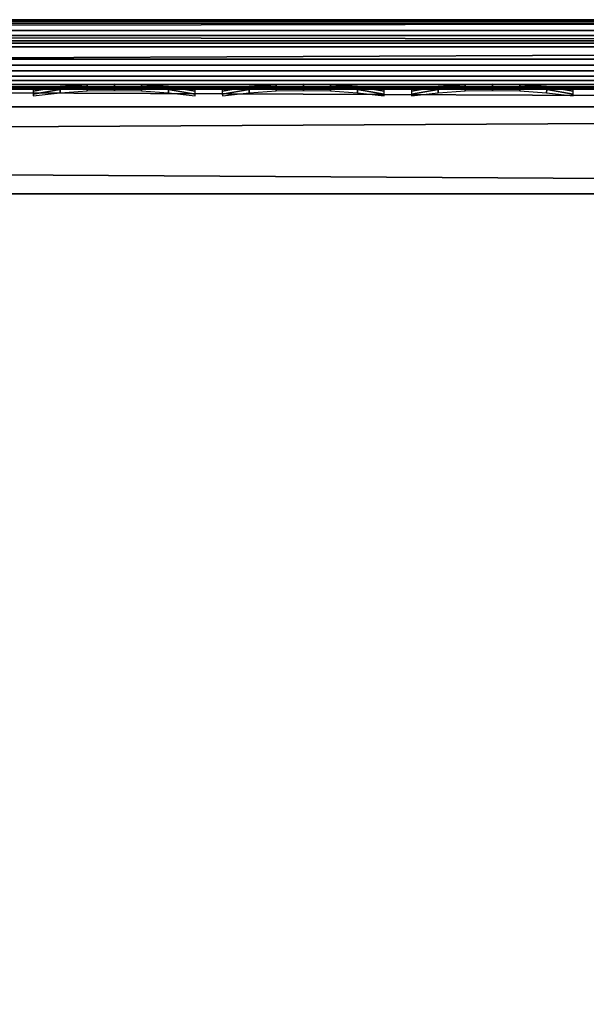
# Model space of a CAD drawing. Header units: inches. Extents: x -6.6 to 28, y -34.6 to 0.
# Tile 167 of 256: x 17.958 to 18.772, y -1.414 to 0. Entities that reach past the tile are written whole.
import ezdxf

# ---------------------------------------------------------------- set-up
doc = ezdxf.new("R2010")
doc.units = ezdxf.units.IN
doc.header["$LTSCALE"] = 0.03937
doc.header["$MEASUREMENT"] = 0
for name, color, linetype in [('A-FURN-3-ST', 151, 'Continuous'), ('A-FURN-3-ST-SEAM', 250, 'Continuous'), ('A-FURN-3-STITCH', 15, 'Continuous')]:
    doc.layers.add(name, color=color, linetype=linetype)

msp = doc.modelspace()

# ---------------------------------------------------------------- meshes
at = {"layer": 'A-FURN-3-ST'}
mesh = msp.add_polyface(dxfattribs=at)
corners = [(-0.1646, -3.0096, 5), (19.8672, -13.617, 5), (-0.4975, -3.6411, 5), (0.1037, -2.348, 5), (21.1333, -10.803, 5), (0.3045, -1.663, 5), (22.1016, -7.8731, 5), (0.4359, -0.9613, 5), (22.7617, -4.8588, 5), (0.4965, -0.25, 5), (23.1066, -1.7925, 5), (0.5128, -0.1017, 17.7741), (0.4931, -0.1697, 17.8036), (0.6808, -0.1709, 17.9044), (0.6943, -0.1025, 17.8718), (0.8847, -0.1721, 17.9667), (0.8916, -0.1033, 17.9322), (1.0969, -0.125, 17.9665), (1.0969, -0.25, 18), (0.8823, -0.2484, 17.9789), (0.6759, -0.2468, 17.9162), (0.4858, -0.2452, 17.8146), (0.8967, -0.0727, 17.9065), (1.0969, -0.0335, 17.875), (0.9202, -0.0062, 17.788), (1.0969, 0, 17.75), (0.931, 0, 17.7337), (0.7504, -0.0062, 17.7362), (0.7715, 0, 17.6853), (0.5941, -0.0061, 17.6524), (0.6245, 0, 17.6067), (0.4569, -0.0061, 17.5398), (0.5273, -0.0715, 17.7523), (0.7044, -0.0721, 17.8476), (0.5622, -2.2337, 17.9816), (0.6744, -2.5335, 18), (0.8916, -1.7878, 18), (0.737, -1.5626, 17.9816), (1.0329, -1.024, 18), (0.8473, -0.8965, 17.9816), (0.644, -0.8722, 17.9228), (0.4483, -0.8487, 17.8207), (0.5367, -1.5202, 17.9228), (0.2464, 0, 16.9), (23.4007, 0, 16.9007), (0.2464, 0, 5.5), (22.5507, 0, 17.75), (0.2627, 0, 17.0659), (0.3112, 0, 17.2253), (0.3899, 0, 17.3723), (0.4956, 0, 17.5011), (0.0221, -3.9411, 18), (19.3248, -13.3406, 18), (0.3836, -3.2537, 18), (20.565, -10.5848, 18), (21.5136, -7.7156, 18), (22.1604, -4.7636, 18)]
mesh.append_faces([[corners[k] for k in face] for face in [(0, 1, 2), (3, 4, 0), (5, 6, 3), (7, 8, 5), (9, 10, 7), (11, 12, 13, 14), (14, 13, 15, 16), (16, 15, 17), (17, 15, 18), (18, 15, 19), (19, 15, 20), (20, 15, 13), (20, 13, 21), (16, 17, 22), (22, 17, 23), (22, 23, 24), (24, 23, 25), (24, 25, 26), (24, 26, 27), (27, 26, 28), (27, 28, 29), (29, 28, 30), (29, 30, 31), (32, 11, 14, 33), (33, 14, 16, 22), (29, 32, 33, 27), (27, 33, 22, 24), (34, 35, 36), (34, 36, 37), (37, 36, 38), (37, 38, 39), (39, 38, 18), (39, 18, 19), (39, 19, 40), (40, 19, 20), (40, 20, 41), (42, 37, 39, 40), (43, 44, 45), (43, 25, 46), (47, 48, 25), (25, 48, 49), (25, 49, 50), (50, 30, 25), (25, 30, 28), (25, 28, 26), (51, 52, 53), (53, 54, 35), (35, 55, 36), (36, 56, 38)]])
mesh = msp.add_polyface(dxfattribs=at)
corners = [(22.7113, -1.5433, 17.9817), (22.5507, -0.25, 18), (22.4986, -1.7606, 18), (22.6122, -2.8613, 17.9817), (22.3684, -3.2665, 18), (22.4509, -4.195, 17.9817), (22.1604, -4.7636, 18), (22.2249, -5.5402, 17.9817), (21.8752, -6.248, 18), (21.9321, -6.8927, 17.9817), (21.5136, -7.7156, 18), (22.3225, -6.9869, 17.8209), (22.4935, -7.0281, 17.6781), (22.792, -5.6491, 17.6781), (22.6193, -5.6159, 17.8209), (22.1311, -6.9407, 17.9228), (22.4259, -5.5788, 17.9228), (22.8484, -4.2523, 17.8209), (22.6535, -4.2242, 17.9228), (22.8159, -2.8812, 17.9228), (22.4707, -6.3745, 5), (22.7945, -5.6495, 5.0303), (22.4959, -7.0287, 5.0303), (22.1016, -7.8731, 5), (0.1037, -2.348, 5), (21.6554, -9.3506, 5), (0.3045, -1.663, 5), (22.7617, -4.8588, 5), (0.4359, -0.9613, 5), (23.1066, -1.7925, 5), (22.9739, -3.3301, 5), (0.4965, -0.25, 5), (23.1595, -0.25, 5), (23.1595, -0.125, 5.0335), (0.4965, -0.125, 5.0335), (23.1595, -0.0335, 5.125), (0.4965, -0.0335, 5.125), (23.1595, 0, 5.25), (0.4965, 0, 5.25), (22.7164, 0, 17.7337), (22.5507, 0, 17.75), (22.7273, -0.0063, 17.7881), (22.5507, -0.0335, 17.875), (22.7509, -0.0734, 17.9072), (22.5507, -0.125, 17.9665), (22.7628, -0.1736, 17.9671), (1.0969, 0, 17.75), (1.0969, -0.0335, 17.875), (1.0969, -0.125, 17.9665), (1.0969, -0.25, 18), (23.4095, 0, 5.5002), (0.2464, 0, 5.5), (23.4007, 0, 16.9007), (0.2464, 0, 16.9), (0.6744, -2.5335, 18), (21.0764, -9.1625, 18), (0.8916, -1.7878, 18), (1.0329, -1.024, 18)]
mesh.append_faces([[corners[k] for k in face] for face in [(0, 1, 2), (0, 2, 3), (3, 2, 4), (3, 4, 5), (5, 4, 6), (5, 6, 7), (7, 6, 8), (7, 8, 9), (9, 8, 10), (11, 12, 13, 14), (15, 11, 14, 16), (16, 14, 17, 18), (9, 15, 16, 7), (7, 16, 18, 5), (5, 18, 19, 3), (20, 21, 22), (20, 22, 23), (24, 23, 25), (26, 27, 20), (26, 20, 23), (28, 29, 30), (28, 30, 27), (31, 32, 29), (32, 31, 33), (33, 31, 34), (33, 34, 35), (35, 34, 36), (35, 36, 37), (37, 36, 38), (39, 40, 41), (41, 40, 42), (43, 42, 44), (1, 45, 44), (40, 46, 42), (42, 46, 47), (42, 47, 44), (44, 47, 48), (44, 48, 1), (1, 48, 49), (38, 50, 37), (51, 52, 50), (51, 50, 38), (53, 40, 52), (54, 55, 10), (56, 10, 8), (56, 8, 6), (57, 6, 4), (57, 4, 2), (1, 49, 2), (2, 49, 57)]])
at = {"layer": 'A-FURN-3-ST-SEAM'}
mesh = msp.add_polyface(dxfattribs=at)
corners = [(8.2512, -0.0567, 17.8505), (8.2512, -0.039, 17.8515), (15.4015, -0.039, 17.8515), (15.4015, -0.0567, 17.8505), (22.5518, -0.039, 17.8515), (22.5518, -0.0567, 17.8505), (22.7252, -0.039, 17.8354), (22.725, -0.0567, 17.8344), (22.7348, -0.0003, 17.8875), (22.7316, -0.0019, 17.8701), (22.5518, -0.0019, 17.8868), (22.5518, -0.0003, 17.9045), (15.4015, -0.0019, 17.8868), (15.4015, -0.0003, 17.9045), (8.2512, -0.0019, 17.8868), (8.2512, -0.0003, 17.9045), (8.2512, -0.0228, 17.8588), (15.4015, -0.0228, 17.8588), (22.5518, -0.0228, 17.8588), (22.7265, -0.0228, 17.8426), (8.2512, -0.0929, 17.9255), (1.1009, -0.1, 17.9), (8.2512, -0.1, 17.9), (15.4015, -0.0929, 17.9255), (15.4015, -0.1, 17.9), (22.5518, -0.0929, 17.9255), (22.5518, -0.1, 17.9), (22.7386, -0.0929, 17.9082), (22.7411, -0.0812, 17.9214), (22.5518, -0.0812, 17.939), (15.4015, -0.0812, 17.939), (8.2512, -0.0812, 17.939), (22.5518, -0.0655, 17.9472), (15.4015, -0.0655, 17.9472), (8.2512, -0.0655, 17.9472), (22.7379, -0.0051, 17.9044), (22.5518, -0.0051, 17.9217), (15.4015, -0.0051, 17.9217), (8.2512, -0.0051, 17.9217), (22.7281, -0.0872, 17.8512), (22.7308, -0.0965, 17.866), (22.5518, -0.0965, 17.8826), (22.5518, -0.0872, 17.8675), (15.4015, -0.0965, 17.8826), (15.4015, -0.0872, 17.8675), (8.2512, -0.0965, 17.8826), (8.2512, -0.0872, 17.8675), (22.7338, -0.1, 17.8831), (1.1009, -0.0965, 17.8826), (8.2512, -0.0304, 17.9459), (15.4015, -0.0304, 17.9459), (22.5518, -0.0304, 17.9459), (8.2512, -0.0155, 17.9362), (15.4015, -0.0155, 17.9362), (22.5518, -0.0155, 17.9362), (22.7424, -0.0304, 17.9282), (22.7406, -0.0155, 17.9187), (1.1009, -0.0734, 17.8563), (1.1009, -0.0567, 17.8505), (8.2512, -0.0734, 17.8563), (15.4015, -0.0734, 17.8563), (22.5518, -0.0734, 17.8563), (22.726, -0.0734, 17.8401), (1.1009, -0.0872, 17.8675)]
mesh.append_faces([[corners[k] for k in face] for face in [(0, 1, 2, 3), (3, 2, 4, 5), (5, 4, 6, 7), (8, 9, 10, 11), (11, 10, 12, 13), (13, 12, 14, 15), (1, 16, 17, 2), (2, 17, 18, 4), (4, 18, 19, 6), (20, 21, 22), (20, 22, 23), (23, 22, 24), (23, 24, 25), (25, 24, 26), (25, 26, 27), (27, 28, 29, 25), (25, 29, 30, 23), (23, 30, 31, 20), (29, 32, 33, 30), (30, 33, 34, 31), (35, 8, 11, 36), (36, 11, 13, 37), (37, 13, 15, 38), (39, 40, 41, 42), (42, 41, 43, 44), (44, 43, 45, 46), (41, 47, 26), (41, 26, 43), (43, 26, 24), (43, 24, 45), (45, 24, 22), (45, 22, 48), (49, 34, 33, 50), (50, 33, 32, 51), (52, 49, 50, 53), (53, 50, 51, 54), (54, 51, 55, 56), (38, 52, 53, 37), (37, 53, 54, 36), (36, 54, 56, 35), (16, 14, 12, 17), (17, 12, 10, 18), (18, 10, 9, 19), (57, 58, 0, 59), (59, 0, 3, 60), (60, 3, 5, 61), (61, 5, 7, 62), (63, 57, 59, 46), (46, 59, 60, 44), (44, 60, 61, 42), (42, 61, 62, 39)]])
at = {"layer": 'A-FURN-3-STITCH'}
mesh = msp.add_polymesh((7, 4), dxfattribs=at)
for k, corner in enumerate([(17.9778, -0.1007, 17.9499), (17.9779, -0.1028, 17.9514), (17.9779, -0.1071, 17.9543), (17.9779, -0.1093, 17.9558), (18.0163, -0.0964, 17.9556), (18.0164, -0.096, 17.9608), (18.0164, -0.1003, 17.9637), (18.0164, -0.105, 17.9615), (18.0552, -0.0938, 17.9588), (18.0553, -0.0934, 17.964), (18.0553, -0.0977, 17.9669), (18.0553, -0.1024, 17.9646), (18.0943, -0.0929, 17.9594), (18.0943, -0.0926, 17.9646), (18.0944, -0.0969, 17.9675), (18.0944, -0.1016, 17.9652), (18.1333, -0.0938, 17.9575), (18.1334, -0.0934, 17.9627), (18.1334, -0.0977, 17.9656), (18.1334, -0.1024, 17.9633), (18.1721, -0.0964, 17.953), (18.1722, -0.096, 17.9582), (18.1722, -0.1003, 17.9611), (18.1722, -0.105, 17.9589), (18.2103, -0.1007, 17.9461), (18.2103, -0.1028, 17.9476), (18.2104, -0.1071, 17.9505), (18.2104, -0.1093, 17.9519)]):
    mesh.set_mesh_vertex(divmod(k, 4), corner)
mesh = msp.add_polymesh((7, 4), dxfattribs=at)
for k, corner in enumerate([(18.2494, -0.1007, 17.9499), (18.2494, -0.1028, 17.9514), (18.2494, -0.1071, 17.9543), (18.2495, -0.1093, 17.9558), (18.2878, -0.0964, 17.9556), (18.2879, -0.096, 17.9608), (18.288, -0.1003, 17.9637), (18.2879, -0.105, 17.9615), (18.3267, -0.0938, 17.9588), (18.3268, -0.0934, 17.964), (18.3268, -0.0977, 17.9669), (18.3268, -0.1024, 17.9646), (18.3658, -0.0929, 17.9594), (18.3659, -0.0926, 17.9646), (18.3659, -0.0969, 17.9675), (18.3659, -0.1016, 17.9652), (18.4048, -0.0938, 17.9575), (18.4049, -0.0934, 17.9627), (18.405, -0.0977, 17.9656), (18.4049, -0.1024, 17.9633), (18.4436, -0.0964, 17.953), (18.4437, -0.096, 17.9582), (18.4437, -0.1003, 17.9611), (18.4437, -0.105, 17.9589), (18.4818, -0.1007, 17.9461), (18.4819, -0.1028, 17.9476), (18.4819, -0.1071, 17.9505), (18.4819, -0.1093, 17.9519)]):
    mesh.set_mesh_vertex(divmod(k, 4), corner)
mesh = msp.add_polymesh((7, 4), dxfattribs=at)
for k, corner in enumerate([(18.5209, -0.1007, 17.9499), (18.5209, -0.1028, 17.9514), (18.521, -0.1071, 17.9543), (18.521, -0.1093, 17.9558), (18.5593, -0.0964, 17.9556), (18.5594, -0.096, 17.9608), (18.5595, -0.1003, 17.9637), (18.5594, -0.105, 17.9615), (18.5982, -0.0938, 17.9588), (18.5983, -0.0934, 17.964), (18.5984, -0.0977, 17.9669), (18.5983, -0.1024, 17.9646), (18.6373, -0.0929, 17.9594), (18.6374, -0.0926, 17.9646), (18.6375, -0.0969, 17.9675), (18.6374, -0.1016, 17.9652), (18.6764, -0.0938, 17.9575), (18.6765, -0.0934, 17.9627), (18.6765, -0.0977, 17.9656), (18.6765, -0.1024, 17.9633), (18.7151, -0.0964, 17.953), (18.7152, -0.096, 17.9582), (18.7153, -0.1003, 17.9611), (18.7152, -0.105, 17.9589), (18.7534, -0.1007, 17.9461), (18.7534, -0.1028, 17.9476), (18.7534, -0.1071, 17.9505), (18.7535, -0.1093, 17.9519)]):
    mesh.set_mesh_vertex(divmod(k, 4), corner)

doc.saveas('drawing.dxf')
